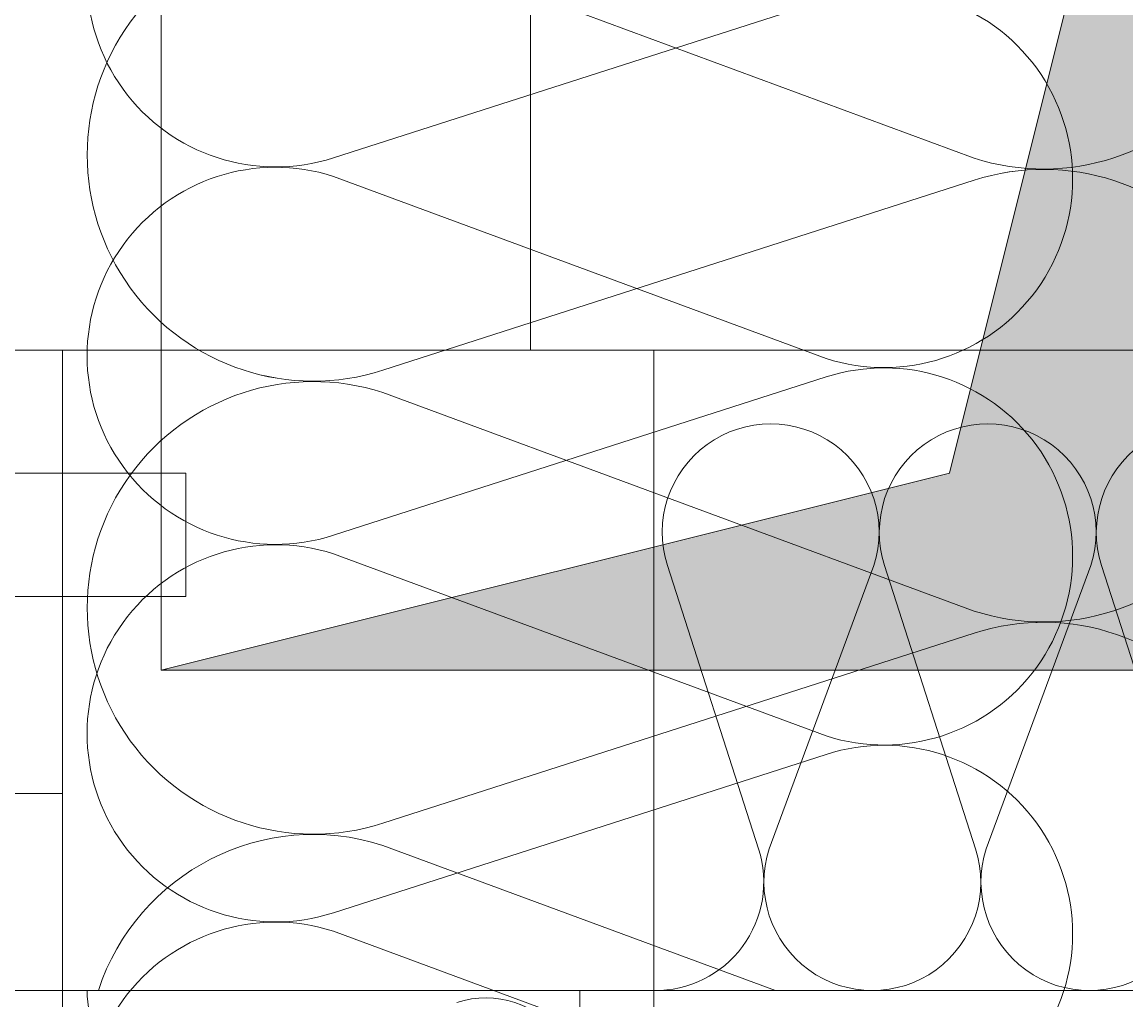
# Model space of a CAD drawing. Extents: x -720 to 300, y 62 to 1162.
# Tile 109 of 143: x -5.42 to -0.94, y 911.07 to 915.04. Entities that reach past the tile are written whole.
import ezdxf

# ---------------------------------------------------------------- set-up
doc = ezdxf.new("R2010")
doc.units = 0
doc.layers.get('0').update_dxf_attribs({"lineweight": 13})
for name, color, linetype, lineweight, true_color in [('30 -33 Aussenwände- 7 Fassade_ Elemente', 7, 'Continuous', 9, 0x00aacc), ('30 -34 Innenwände- 2 nichttragend', 7, 'Continuous', 18, 0xff7fe6), ('30 -35 Decken- 11 Durchbruch', 5, 'Continuous', 15, 0x0000ff)]:
    doc.layers.add(name, color=color, linetype=linetype, lineweight=lineweight, true_color=true_color)
doc.styles.get("Standard").update_dxf_attribs({"font": 'ARIALN.TTF'})

# ---------------------------------------------------------------- blocks, each defined once
blk = doc.blocks.new('Referenz-A06G94038I')
at = {"layer": '30 -33 Aussenwände- 7 Fassade_ Elemente', "color": 0, "linetype": 'Continuous', "lineweight": -2, "ltscale": 0.13}
for p, q in [((-3.3574, 913.7121), (-3.3574, 917.5521)), ((-1.5574, 914.4911), (-3.9574, 915.3783)), ((-2.1574, 915.1348), (-4.1574, 914.4921)), ((-4.1574, 914.4171), (-2.1574, 913.6777)), ((-3.9574, 913.6298), (-1.5574, 914.4011)), ((-50.324, 913.7121), (-5.2574, 913.7121)), ((-7.0574, 913.7121), (-5.2574, 913.7121)), ((-5.2574, 913.7121), (-2.8574, 913.7121)), ((-5.2574, 913.7121), (-5.2574, 911.9121)), ((-5.2574, 908.6121), (-5.2574, 913.7121)), ((-5.2574, 913.7121), (-5.2574, 911.9121)), ((0.1426, 913.7121), (-3.3574, 913.7121)), ((-2.8574, 913.7121), (-2.8574, 908.6121)), ((-2.8574, 913.7121), (-2.8574, 911.1121)), ((2.1426, 913.7121), (-2.8574, 913.7121)), ((-2.1574, 913.6027), (-4.1574, 912.96)), ((-1.5574, 912.6526), (-3.9574, 913.5398)), ((-4.1574, 912.885), (-2.1574, 912.1456)), ((-2.4323, 911.6871), (-2.8019, 912.8371)), ((-1.9641, 912.8371), (-2.3892, 911.6871)), ((-1.5514, 911.6871), (-1.921, 912.8371)), ((-1.0831, 912.8371), (-1.5082, 911.6871)), ((-0.6704, 911.6871), (-1.04, 912.8371)), ((-3.9574, 911.7913), (-1.5574, 912.5626)), ((-2.1574, 912.0706), (-4.1574, 911.4278)), ((-5.2574, 911.9121), (-50.324, 911.9121)), ((-5.2574, 911.9121), (-7.0574, 911.9121)), ((-3.9574, 911.7013), (-2.3636, 911.1121)), ((-4.1574, 911.3528), (-2.1574, 910.6135)), ((-5.4574, 911.1121), (2.4426, 911.1121)), ((0.0026, 911.1121), (-3.1574, 911.1121)), ((-3.1574, 911.1121), (-3.1574, 906.1121)), ((-2.8574, 911.1121), (2.1426, 911.1121))]:
    blk.add_line(p, q, dxfattribs=at)
for centre, major_axis, end_param in [((-1.2756, 915.3654), (-0.2818, -0.8743), 3.765224), ((-4.3922, 915.2206), (0.2348, 0.7286), 3.765224), ((-4.2389, 914.5041), (0.2815, 0.8743), 3.764652), ((-4.2389, 914.5041), (0.2815, 0.8743), 1.254884), ((-1.9228, 914.4063), (-0.2346, -0.7286), 3.764652), ((-4.2389, 914.5041), (-0.7435, 0.5392), 1.254884), ((-1.2756, 915.3654), (-0.2818, -0.8743), 1.255075), ((-4.3922, 913.6885), (0.2348, 0.7286), 3.765224), ((-1.2756, 913.5269), (-0.2818, -0.8743), 3.765224), ((-1.2756, 913.5269), (0.7436, 0.5393), 1.255075), ((-4.2389, 914.5041), (-0.7435, -0.5392), 1.254884), ((-1.9228, 912.8742), (-0.2346, -0.7286), 3.764652), ((-4.2389, 912.6655), (0.2815, 0.8743), 1.254884), ((-2.383, 912.9721), (0.4189, -0.135), 3.765224), ((-1.502, 912.9721), (0.4189, -0.135), 3.765224), ((-0.6211, 912.9721), (0.4189, -0.135), 3.765224), ((-4.2389, 912.6655), (-0.7435, 0.5392), 1.254884), ((-4.3922, 912.1564), (0.2348, 0.7286), 3.765224), ((-1.2756, 913.5269), (-0.2818, -0.8743), 1.255075), ((-1.2756, 911.6883), (0.7153, -0.5762), 2.560724), ((-1.9228, 911.3421), (-0.2346, -0.7286), 3.764652), ((-4.2389, 912.6655), (-0.7435, -0.5392), 1.254884), ((-4.2389, 910.827), (0.2815, 0.8743), 1.566721), ((-2.8512, 911.5522), (-0.0061, -0.4401), 1.896254), ((-1.9703, 911.5522), (-0.4189, 0.1349), 3.764652), ((-1.0893, 911.5522), (-0.4189, 0.1349), 3.764652), ((-4.3922, 910.6243), (0.2348, 0.7286), 3.765224), ((-4.7747, 911.1068), (-0.3827, 0.0053), 1.896254), ((-3.54, 910.6996), (-0.1174, -0.3643), 3.765224)]:
    blk.add_ellipse(centre, major_axis=major_axis, ratio=1, start_param=0, end_param=end_param, dxfattribs=at)
at = {"layer": '30 -34 Innenwände- 2 nichttragend', "color": 0, "lineweight": -2}
for p, q in [((-52.124, 913.7121), (-2.8574, 913.7121)), ((-5.2574, 913.7121), (-2.8574, 913.7121)), ((-5.2574, 913.2121), (-5.2574, 913.7121)), ((-2.8574, 913.7121), (-2.8574, 908.6121)), ((-4.7574, 913.2121), (-50.224, 913.2121)), ((-4.7574, 913.2121), (-50.224, 913.2121)), ((-4.7574, 913.2121), (-5.2574, 913.2121)), ((-4.7574, 912.7121), (-4.7574, 913.2121)), ((-4.7574, 912.7121), (-4.7574, 913.2121)), ((-50.224, 912.7121), (-4.7574, 912.7121)), ((-50.224, 912.7121), (-4.7574, 912.7121)), ((-5.2574, 908.6121), (-5.2574, 912.7121)), ((-5.2574, 912.7121), (-4.7574, 912.7121))]:
    blk.add_line(p, q, dxfattribs=at)
at = {"layer": '30 -35 Decken- 11 Durchbruch', "color": 0, "linetype": 'Continuous', "lineweight": -2, "ltscale": 0.13}
for p, q in [((-4.8574, 912.4121), (-4.8574, 916.4121)), ((-0.8574, 916.4121), (-1.6574, 913.2121)), ((-1.6574, 913.2121), (-4.8574, 912.4121)), ((-4.8574, 912.4121), (-0.8574, 912.4121))]:
    blk.add_line(p, q, dxfattribs=at)
at = {"layer": '30 -35 Decken- 11 Durchbruch', "color": 0, "lineweight": -2}
for points in [[(-0.8574, 912.4121), (-1.6574, 913.2121), (-0.8574, 916.4121)], [(-1.6574, 912.4121), (-4.8574, 912.4121), (-1.6574, 913.2121)], [(-1.6574, 912.4121), (-1.6574, 913.2121), (-0.8574, 912.4121)]]:
    blk.add_solid(points, dxfattribs=at)
at = {"layer": '30 -35 Decken- 11 Durchbruch', "color": 0, "linetype": 'ByBlock', "lineweight": -2, "ltscale": 0.13, "char_height": 0.0036, "attachment_point": 1}
for s, insert in [('{\\fArial Narrow;instanceID}', (-4.8568, 912.4157)), ('{\\fArial Narrow;prm2_value}', (-4.8568, 912.4157)), ('{\\fArial Narrow;prm4_value}', (-4.8568, 912.4157)), ('{\\fArial Narrow;prm5_value}', (-4.8568, 912.4157)), ('{\\fArial Narrow;prm6_value}', (-4.8568, 912.4157)), ('{\\fArial Narrow;prm3_value}', (-4.8568, 912.4157)), ('{\\fArial Narrow;prm7_value}', (-4.8568, 912.4157)), ('{\\fArial Narrow;prm0_value}', (-4.8568, 912.4157)), ('{\\fArial Narrow;prm1_value}', (-4.8568, 912.4157)), ('{\\fArial Narrow;prm3_name}', (-4.8568, 912.4157)), ('{\\fArial Narrow;prm2_type}', (-4.8568, 912.4157)), ('{\\fArial Narrow;prm2_name}', (-4.8568, 912.4157)), ('{\\fArial Narrow;prm6_name}', (-4.8568, 912.4157)), ('{\\fArial Narrow;prm3_type}', (-4.8568, 912.4157)), ('{\\fArial Narrow;prm6_type}', (-4.8568, 912.4157)), ('{\\fArial Narrow;prm0_type}', (-4.8568, 912.4157)), ('{\\fArial Narrow;prm0_name}', (-4.8568, 912.4157)), ('{\\fArial Narrow;prm4_name}', (-4.8568, 912.4157)), ('{\\fArial Narrow;prm4_type}', (-4.8568, 912.4157)), ('{\\fArial Narrow;prm5_type}', (-4.8568, 912.4157)), ('{\\fArial Narrow;prm5_name}', (-4.8568, 912.4157)), ('{\\fArial Narrow;prm7_name}', (-4.8568, 912.4157)), ('{\\fArial Narrow;prm7_type}', (-4.8568, 912.4157)), ('{\\fArial Narrow;prm1_type}', (-4.8568, 912.4157)), ('{\\fArial Narrow;prm1_name}', (-4.8568, 912.4157)), ('{\\fArial Narrow;IFC_UUID}', (-4.8566, 912.4157))]:
    blk.add_mtext(s, dxfattribs=dict(at, insert=insert))

msp = doc.modelspace()

# ---------------------------------------------------------------- block references
at = {"color": 8, "lineweight": 13, "ltscale": 0.13, "true_color": 0x808080}
msp.add_blockref('Referenz-A06G94038I', (0, 0), dxfattribs=at)

doc.saveas('drawing.dxf')
